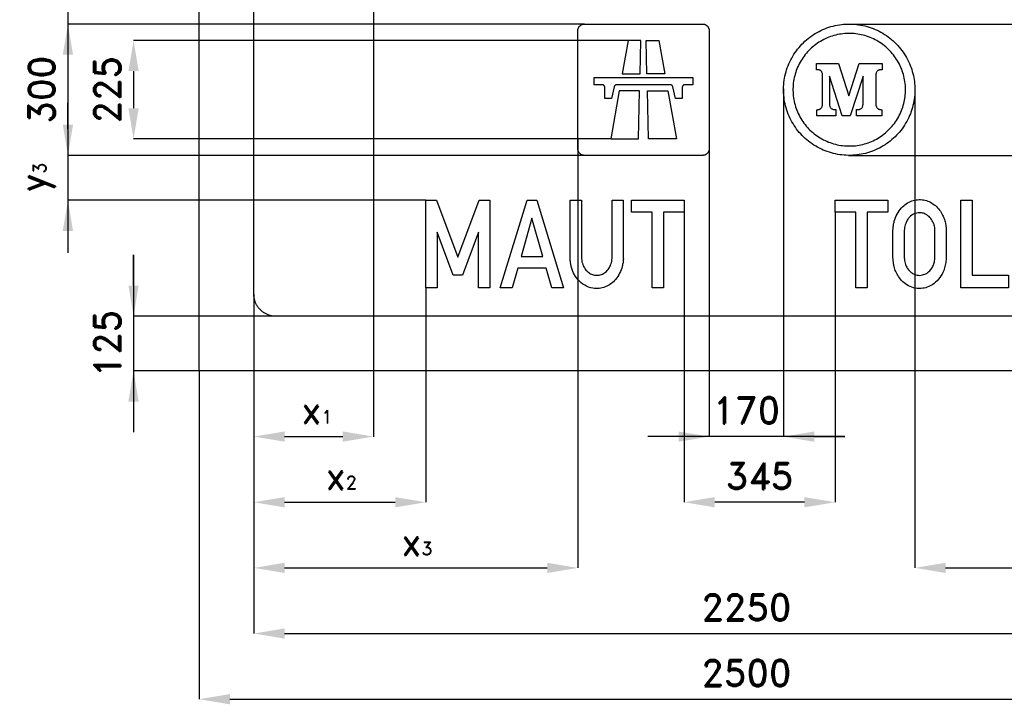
# Model space of a CAD drawing. Header units: millimetres. Extents: x -411 to 11679, y -762 to 3466.
# Tile 1 of 19: x -410 to 1839, y -762 to 802. Entities that reach past the tile are written whole.
import ezdxf

# ---------------------------------------------------------------- set-up
doc = ezdxf.new("R2010")
doc.units = ezdxf.units.MM
doc.header["$LTSCALE"] = 5
doc.layers.add('Kóty', color=2, linetype='Continuous')
doc.layers.add('Značka', color=7, linetype='Continuous')
doc.styles.get("Standard").update_dxf_attribs({"font": 'romand.shx', "height": 60})
doc.dimstyles.get("Standard").update_dxf_attribs({"dimtxt": 60, "dimasz": 70, "dimexe": 0.18, "dimexo": 0.0625, "dimgap": 30, "dimtad": 1, "dimdec": 0, "dimzin": 0, "dimdsep": 46, "dimtxsty": 'Standard', "dimcen": 0.09, "dimadec": 0, "dimazin": 0, "dimtfac": 1, "dimtdec": 0, "dimtofl": 0, "dimtmove": 0, "dimatfit": 3, "dimfxl": 1, "dimtolj": 1, "dimtzin": 0, "dimarcsym": 0})

# ---------------------------------------------------------------- blocks, each defined once
blk = doc.blocks.new('*D1')
at = {"layer": 'Defpoints', "color": 0, "transparency": 16777216}
for p in [(979.7, 755), (-150, 530), (940, 530)]:
    blk.add_point(p, dxfattribs=at)
at = {"layer": 'Kóty', "color": 0, "lineweight": -2, "transparency": 16777216}
for p, q in [((979.6, 755), (-150.2, 755)), ((-150, 685), (-150, 600)), ((939.9, 530), (-150.2, 530))]:
    blk.add_line(p, q, dxfattribs=at)
at = {"layer": 'Kóty', "color": 0, "transparency": 16777216}
for points in [[(-161.7, 685), (-138.3, 685), (-150, 755)], [(-161.7, 600), (-138.3, 600), (-150, 530)]]:
    blk.add_solid(points, dxfattribs=at)
at = {"layer": 'Kóty', "color": 0, "transparency": 16777216, "insert": (-210, 642.5), "char_height": 60, "attachment_point": 5, "rotation": 90}
blk.add_mtext('\\A1;225', dxfattribs=at)
blk = doc.blocks.new('*D2')
at = {"layer": 'Defpoints', "color": 0, "transparency": 16777216}
for p in [(880, 792.5), (-300, 492.5), (880, 492.5)]:
    blk.add_point(p, dxfattribs=at)
at = {"layer": 'Kóty', "color": 0, "lineweight": -2, "transparency": 16777216}
for p, q in [((879.9, 792.5), (-300.2, 792.5)), ((-300, 722.5), (-300, 562.5)), ((879.9, 492.5), (-300.2, 492.5))]:
    blk.add_line(p, q, dxfattribs=at)
at = {"layer": 'Kóty', "color": 0, "transparency": 16777216}
for points in [[(-311.7, 722.5), (-288.3, 722.5), (-300, 792.5)], [(-311.7, 562.5), (-288.3, 562.5), (-300, 492.5)]]:
    blk.add_solid(points, dxfattribs=at)
at = {"layer": 'Kóty', "color": 0, "transparency": 16777216, "insert": (-360, 642.5), "char_height": 60, "attachment_point": 5, "rotation": 90}
blk.add_mtext('\\A1;300', dxfattribs=at)
blk = doc.blocks.new('*D3')
at = {"layer": 'Defpoints', "color": 0, "transparency": 16777216}
for p in [(1107.6, 363), (1452.6, 363), (1107.6, -300)]:
    blk.add_point(p, dxfattribs=at)
at = {"layer": 'Kóty', "color": 0, "lineweight": -2, "transparency": 16777216}
for p, q in [((1107.6, 363), (1107.6, -300.2)), ((1452.6, 363), (1452.6, -300.2)), ((1382.6, -300), (1177.6, -300))]:
    blk.add_line(p, q, dxfattribs=at)
at = {"layer": 'Kóty', "color": 0, "transparency": 16777216}
for points in [[(1177.6, -288.3), (1177.6, -311.7), (1107.6, -300)], [(1382.6, -288.3), (1382.6, -311.7), (1452.6, -300)]]:
    blk.add_solid(points, dxfattribs=at)
at = {"layer": 'Kóty', "color": 0, "transparency": 16777216, "insert": (1280.1, -240), "char_height": 60, "attachment_point": 5}
blk.add_mtext('\\A1;345', dxfattribs=at)
blk = doc.blocks.new('*D4')
at = {"layer": 'Defpoints', "color": 0, "transparency": 16777216}
for p in [(125, 175), (2375, 175), (2375, -600)]:
    blk.add_point(p, dxfattribs=at)
at = {"layer": 'Kóty', "color": 0, "lineweight": -2, "transparency": 16777216}
for p, q in [((125, 174.9), (125, -600.2)), ((2375, 174.9), (2375, -600.2)), ((195, -600), (2305, -600))]:
    blk.add_line(p, q, dxfattribs=at)
at = {"layer": 'Kóty', "color": 0, "transparency": 16777216}
for points in [[(195, -588.3), (195, -611.7), (125, -600)], [(2305, -588.3), (2305, -611.7), (2375, -600)]]:
    blk.add_solid(points, dxfattribs=at)
at = {"layer": 'Kóty', "color": 0, "transparency": 16777216, "insert": (1250, -540), "char_height": 60, "attachment_point": 5}
blk.add_mtext('\\A1;2250', dxfattribs=at)
blk = doc.blocks.new('*D5')
at = {"layer": 'Defpoints', "color": 0, "transparency": 16777216}
for p in [(0, 0), (2500, 0), (2500, -750)]:
    blk.add_point(p, dxfattribs=at)
at = {"layer": 'Kóty', "color": 0, "lineweight": -2, "transparency": 16777216}
for p, q in [((0, -0.1), (0, -750.2)), ((2500, -0.1), (2500, -750.2)), ((70, -750), (2430, -750))]:
    blk.add_line(p, q, dxfattribs=at)
at = {"layer": 'Kóty', "color": 0, "transparency": 16777216}
for points in [[(70, -738.3), (70, -761.7), (0, -750)], [(2430, -738.3), (2430, -761.7), (2500, -750)]]:
    blk.add_solid(points, dxfattribs=at)
at = {"layer": 'Kóty', "color": 0, "transparency": 16777216, "insert": (1250, -690), "char_height": 60, "attachment_point": 5}
blk.add_mtext('\\A1;2500', dxfattribs=at)
blk = doc.blocks.new('*D6')
at = {"layer": 'Defpoints', "color": 0, "transparency": 16777216}
for p in [(1487, 792.5), (2650, 792.5), (1483, 492.5)]:
    blk.add_point(p, dxfattribs=at)
at = {"layer": 'Kóty', "color": 0, "lineweight": -2, "transparency": 16777216}
for p, q in [((1487, 792.5), (2650.2, 792.5)), ((2650, 562.5), (2650, 722.5)), ((1483.1, 492.5), (2650.2, 492.5))]:
    blk.add_line(p, q, dxfattribs=at)
at = {"layer": 'Kóty', "color": 0, "transparency": 16777216}
for points in [[(2638.3, 722.5), (2661.7, 722.5), (2650, 792.5)], [(2638.3, 562.5), (2661.7, 562.5), (2650, 492.5)]]:
    blk.add_solid(points, dxfattribs=at)
at = {"layer": 'Kóty', "color": 0, "transparency": 16777216, "insert": (2590, 642.5), "char_height": 60, "attachment_point": 5, "rotation": 90}
blk.add_mtext('\\A1;300', dxfattribs=at)

msp = doc.modelspace()

# ---------------------------------------------------------------- linework, layer by layer
at = {"layer": 'Kóty'}
for p, q in [((-300, 1015.034), (-300, 269.979)), ((397.97, 927.196), (397.97, -150.18)), ((879.938, 792.5), (-300.18, 792.5)), ((-300, 732.5), (-300, 672.5)), ((1335.01, 644.4), (1335.01, -150.27)), ((1634.99, 640.474), (1634.99, -450.18)), ((-300, 552.5), (-300, 612.5)), ((865, 529.938), (865, -450.18)), ((1165, 507.438), (1165, -150.27)), ((879.938, 492.5), (-300.18, 492.5)), ((517.73, 389.979), (-300.18, 389.979)), ((-150.09, 195), (-150.09, 265)), ((-150.09, 265), (-150.09, -140)), ((517.793, 189.958), (517.793, -300.18)), ((125, 174.938), (125, -150.18)), ((125, 174.938), (125, -300.18)), ((125, 174.938), (125, -450.18)), ((174.938, 125), (-150.27, 125)), ((-0.062, 0), (-150.27, 0)), ((195, -150), (327.97, -150)), ((1475.01, -150.09), (1025, -150.09)), ((1405.01, -150.09), (1475.01, -150.09)), ((195, -300), (447.793, -300)), ((195, -450), (795, -450)), ((1704.99, -450), (2305, -450))]:
    msp.add_line(p, q, dxfattribs=at)
for points in [[(-310, 732.5), (-290, 732.5), (-300, 792.5)], [(-310, 552.5), (-290, 552.5), (-300, 492.5)], [(-311.667, 319.979), (-288.333, 319.979), (-300, 389.979)], [(-161.757, 195), (-138.423, 195), (-150.09, 125)], [(-161.757, -70), (-138.423, -70), (-150.09, 0)], [(195, -138.333), (195, -161.667), (125, -150)], [(327.97, -138.333), (327.97, -161.667), (397.97, -150)], [(1095, -138.423), (1095, -161.757), (1165, -150.09)], [(1405.01, -138.423), (1405.01, -161.757), (1335.01, -150.09)], [(195, -288.333), (195, -311.667), (125, -300)], [(447.793, -288.333), (447.793, -311.667), (517.793, -300)], [(195, -438.333), (195, -461.667), (125, -450)], [(795, -438.333), (795, -461.667), (865, -450)], [(1704.99, -438.333), (1704.99, -461.667), (1634.99, -450)]]:
    msp.add_solid(points, dxfattribs=at)
at = {"layer": 'Značka', "color": 5}
for points in [[(0, 0), (0, 3225), (2500, 3225), (2500, 0), (0, 0)], [(517.793, 190.021), (517.793, 389.979), (542.142, 389.979), (590.787, 260.042), (639.538, 389.979), (663.745, 389.979), (663.745, 190.021), (637.873, 190.021), (637.873, 316.854), (601.358, 218.771), (580.162, 218.771), (543.682, 316.854), (543.682, 190.021), (517.793, 190.021)], [(687.828, 190), (749.436, 390.021), (770.916, 390.021), (832.558, 190), (805.252, 190), (792.555, 234.688), (727.513, 234.688), (715.028, 190), (687.828, 190)], [(1034.59, 190), (1034.59, 363.042), (987.329, 363.042), (987.329, 389.979), (1107.62, 389.979), (1107.62, 363.042), (1060.34, 363.042), (1060.34, 190), (1034.59, 190)], [(1499.89, 190), (1499.89, 363.042), (1452.62, 363.042), (1452.62, 389.979), (1572.91, 389.979), (1572.91, 363.042), (1525.63, 363.042), (1525.63, 190), (1499.89, 190)], [(1739.71, 190), (1739.71, 390), (1765.55, 390), (1765.55, 218.688), (1848.92, 218.688), (1848.92, 190), (1739.71, 190)], [(785.082, 261.25), (760.149, 349.125), (735.269, 261.25), (785.082, 261.25)], [(2325, 125), (175, 125)]]:
    msp.add_lwpolyline(points, dxfattribs=at)
for points in [[(175, 125), (174.804, 125.001), (174.607, 125.002, -0.0321803), (168.151, 125.454, -0.0354445), (161.806, 126.772, -0.0362669), (155.67, 128.847, -0.0344194), (149.887, 131.764, -0.0337194), (144.498, 135.358, -0.0340832), (139.645, 139.645, -0.0342092), (135.353, 144.497, -0.0342278), (131.764, 149.887, -0.0340448), (128.867, 155.674, -0.0334134), (126.772, 161.806, -0.0341283), (125.432, 168.154, -0.0367456), (125.002, 174.607), (125.001, 174.804), (125, 175), (125, 1110)], [(847.451, 390), (873.323, 390), (873.323, 257.917), (873.381, 256.989), (873.447, 256.063, 0.0338279), (874.409, 249.467, 0.0379456), (876.316, 243.042, 0.0714968), (881.661, 232.84, 0.0854224), (889.863, 224.771, 0.0795712), (898.502, 220.17, 0.0849987), (908.138, 218.583, 0.0917329), (918.728, 220.324, 0.0858804), (928.095, 225.604, 0.0820657), (935.643, 233.698, 0.0648996), (940.562, 243.667, 0.0397816), (942.459, 250.283, 0.0467342), (943.182, 257.063), (943.195, 257.739), (943.2, 258.417), (943.2, 390), (968.895, 390), (968.895, 258), (968.909, 256.948), (968.913, 255.896, -0.0383142), (968.175, 247.298, -0.0281534), (966.292, 238.813, -0.050684), (960.459, 223.07, -0.0648959), (951.222, 209.125, -0.0638428), (940.603, 199, -0.0684727), (927.705, 191.979, -0.0703525), (913.642, 188.435, -0.0727944), (899.159, 188.979, -0.0936765), (880.707, 195.677, -0.0836373), (865.549, 208.396, -0.0720282), (855.381, 223.401, -0.0633345), (849.612, 240.458, -0.0244087), (848.23, 248.307, -0.0192506), (847.54, 256.229), (847.494, 257.125), (847.451, 258.021), (847.451, 390)], [(1584.97, 322.063), (1585.05, 323.719), (1585.13, 325.375, -0.0262033), (1586.08, 333.684, -0.026569), (1587.91, 341.875, -0.0583892), (1594.28, 358.153, -0.0677485), (1604.49, 372.354, -0.0621834), (1615.32, 381.924, -0.0682971), (1628.22, 388.375, -0.0660626), (1641.29, 391.298, -0.0676234), (1654.66, 390.688, -0.0665436), (1667.55, 386.82, -0.0610934), (1679.08, 379.833, -0.0579012), (1689.13, 370.254, -0.0501194), (1696.91, 358.729, -0.0391873), (1701.66, 348.562, -0.0423918), (1704.68, 337.813), (1705.65, 331.869), (1706.26, 325.875), (1706.34, 324.885), (1706.42, 323.896), (1706.42, 256.917), (1706.3, 255.375), (1706.17, 253.833, -0.030529), (1704.36, 241.494, -0.0422626), (1700.77, 229.521, -0.0710201), (1691.96, 213.116, -0.076489), (1678.76, 199.917, -0.0640587), (1666.61, 192.592, -0.0708584), (1653.01, 188.771, -0.0837162), (1636.18, 188.998, -0.0820025), (1620.3, 194.625, -0.0732607), (1607.47, 203.829, -0.0593097), (1597.46, 216.104, -0.0435885), (1591.49, 226.918, -0.0471273), (1587.59, 238.542, -0.0262457), (1586.1, 246.364), (1585.26, 254.292), (1585.11, 256.136), (1584.97, 257.979), (1584.97, 322.063)], [(1610.86, 321.938), (1610.86, 257.958), (1610.94, 256.75), (1611.02, 255.542, 0.0321111), (1611.93, 249.268, 0.036537), (1613.7, 243.167, 0.0563439), (1617.58, 235.044, 0.0603021), (1623.26, 228, 0.0609325), (1629.68, 222.792, 0.0736938), (1637.18, 219.5, 0.0584613), (1643.26, 218.43, 0.0531049), (1649.47, 218.729, 0.0863618), (1660.08, 222.139, 0.0854193), (1668.95, 228.875, 0.0743772), (1675.1, 237.221, 0.0559134), (1678.92, 246.896, 0.0280228), (1680.1, 251.837, 0.0365432), (1680.63, 256.854), (1680.66, 257.5), (1680.67, 258.146), (1680.67, 321.792), (1680.68, 322.928), (1680.67, 324.063, 0.0534679), (1679.72, 330.982, 0.0423045), (1677.45, 337.688, 0.0699625), (1671.37, 348.248, 0.0906855), (1662.39, 356.292, 0.0753897), (1654.33, 360.11, 0.079456), (1645.47, 361.313, 0.105022), (1633.21, 358.664, 0.0994038), (1622.96, 351.458, 0.0647152), (1617.67, 344.735, 0.0464073), (1613.98, 337, 0.033799), (1611.98, 330.676, 0.0436077), (1610.99, 324.167), (1610.92, 323.053), (1610.86, 321.938)]]:
    msp.add_lwpolyline(points, format="xyb", dxfattribs=at)
at = {"layer": 'Značka', "color": 3}
for points in [[(880, 492.5), (879.941, 492.5), (879.882, 492.5, -0.032176), (877.945, 492.636, -0.0354605), (876.042, 493.032, -0.0362606), (874.201, 493.654, -0.0344109), (872.466, 494.529, -0.0337199), (870.849, 495.607, -0.034086), (869.393, 496.893, -0.0341806), (868.106, 498.349, -0.0342282), (867.029, 499.966, -0.0340198), (866.16, 501.702, -0.0333706), (865.532, 503.542, -0.0341419), (865.13, 505.446, -0.0367795), (865, 507.382), (865, 507.441), (865, 507.5), (865, 777.5), (865, 777.559), (865, 777.618, -0.0322074), (865.136, 779.555, -0.0353991), (865.532, 781.458, -0.0362455), (866.154, 783.299, -0.0344109), (867.029, 785.034, -0.0337071), (868.107, 786.651, -0.034086), (869.393, 788.107, -0.0341797), (870.849, 789.394, -0.0342547), (872.466, 790.471, -0.0340198), (874.202, 791.34, -0.0333751), (876.042, 791.968, -0.0341521), (877.946, 792.37, -0.0367816), (879.882, 792.5), (879.941, 792.5), (880, 792.5), (1150, 792.5), (1150.06, 792.5), (1150.12, 792.5, -0.0322118), (1152.05, 792.364, -0.0353788), (1153.96, 791.968, -0.0362678), (1155.8, 791.346, -0.0344675), (1157.53, 790.471, -0.0337585), (1159.15, 789.393, -0.034066), (1160.61, 788.107, -0.0342739), (1161.89, 786.651, -0.0342803), (1162.97, 785.034, -0.0340484), (1163.84, 783.298, -0.0334045), (1164.47, 781.458, -0.0341212), (1164.87, 779.554, -0.0367503), (1165, 777.618), (1165, 777.559), (1165, 777.5), (1165, 507.5), (1165, 507.441), (1165, 507.382), (1164.86, 505.445, -0.035398), (1164.47, 503.542, -0.0362868), (1163.85, 501.701, -0.034445), (1162.97, 499.966, -0.0337327), (1161.89, 498.349, -0.034076), (1160.61, 496.893, -0.0342049), (1159.15, 495.606, -0.0342396), (1157.53, 494.529, -0.0340217), (1155.8, 493.66, -0.0334199), (1153.96, 493.032, -0.0341191), (1152.05, 492.63, -0.0367492), (1150.12, 492.5), (1150.06, 492.5), (1150, 492.5), (880, 492.5)], [(1081.99, 649.39), (1081.92, 649.634), (1081.85, 649.876, 0.0477728), (1081.46, 650.801, 0.0479688), (1080.9, 651.639, 0.0595705), (1080.02, 652.532, 0.058461), (1078.94, 653.195, 0.0481765), (1078, 653.559, 0.0523561), (1077.01, 653.727), (1076.76, 653.742), (1076.51, 653.75), (953.492, 653.75), (953.24, 653.742, 0.00944684), (952.989, 653.727, 0.0477602), (951.998, 653.554, 0.0480963), (951.055, 653.195, 0.0596067), (949.987, 652.533, 0.0584048), (949.1, 651.639, 0.04818), (948.533, 650.802, 0.0523595), (948.146, 649.876), (948.075, 649.634), (948.011, 649.39), (941.875, 622.813), (926.406, 622.813), (926.406, 648.125), (926.395, 648.419), (926.375, 648.713, 0.0557642), (926.139, 649.862, 0.0562095), (925.653, 650.938, 0.0696978), (924.767, 652.108, 0.0684036), (923.594, 652.996, 0.0563884), (922.519, 653.49, 0.0610973), (921.369, 653.719), (921.075, 653.739), (920.781, 653.75), (902.5, 653.75), (902.5, 670.625), (1127.5, 670.625), (1127.5, 653.75), (1109.22, 653.75, 0.00352189), (1108.92, 653.739, 0.0107814), (1108.63, 653.719, 0.0557224), (1107.48, 653.483, 0.0561481), (1106.41, 652.996, 0.0696978), (1105.24, 652.11, 0.0683722), (1104.35, 650.938, 0.0563858), (1103.85, 649.863, 0.0609952), (1103.62, 648.713), (1103.6, 648.419), (1103.59, 648.125), (1103.59, 622.813), (1088.13, 622.813), (1081.99, 649.39)]]:
    msp.add_lwpolyline(points, format="xyb", dxfattribs=at)
at = {"layer": 'Značka', "color": 51}
for points in [[(1635, 642.5), (1635, 641.518), (1634.99, 640.537, -0.0321639), (1633.49, 620.982, -0.035725), (1629.37, 601.784, -0.0366644), (1622.93, 583.245, -0.0347544), (1613.91, 565.806, -0.0340291), (1602.84, 549.597, -0.0344474), (1589.67, 535.055, -0.0345628), (1574.79, 522.259, -0.0344275), (1558.29, 511.626, -0.0343895), (1540.61, 503.119, -0.0344179), (1521.92, 497.115, -0.0344251), (1502.64, 493.475, -0.0344167), (1483.04, 492.513, -0.034414), (1463.47, 493.988, -0.034417), (1444.28, 498.132, -0.0344186), (1425.76, 504.622, -0.0344159), (1408.31, 513.589, -0.0344143), (1392.1, 524.652, -0.0344123), (1377.55, 537.831, -0.0344184), (1364.76, 552.713, -0.0344172), (1354.13, 569.207, -0.0344194), (1345.62, 586.892, -0.0344235), (1339.62, 605.577, -0.0344152), (1335.98, 624.862, -0.0344187), (1335.01, 644.463, -0.0344211), (1336.49, 664.033, -0.0344231), (1340.63, 683.216, -0.0344087), (1347.12, 701.737, -0.0344146), (1356.09, 719.194, -0.0344161), (1367.15, 735.404, -0.0344165), (1380.33, 749.945, -0.0344179), (1395.21, 762.74, -0.0344164), (1411.71, 773.374, -0.0344151), (1429.39, 781.882, -0.0344138), (1448.08, 787.885, -0.0344194), (1467.36, 791.524, -0.0344187), (1486.96, 792.487, -0.0344153), (1506.53, 791.012, -0.0344185), (1525.72, 786.868, -0.0344181), (1544.24, 780.378, -0.0344193), (1561.69, 771.411, -0.0344183), (1577.9, 760.349, -0.0344019), (1592.45, 747.169, -0.0344182), (1605.24, 732.286, -0.0344841), (1615.87, 715.793, -0.0344166), (1624.37, 698.112, -0.0340707), (1630.38, 679.423, -0.0327895), (1633.93, 661.093, -0.0342596), (1635, 642.5)], [(1635, 642.5), (1635, 641.518), (1634.99, 640.537, -0.0321639), (1633.49, 620.982, -0.035725), (1629.37, 601.784, -0.0366644), (1622.93, 583.245, -0.0347544), (1613.91, 565.806, -0.0340291), (1602.84, 549.597, -0.0344474), (1589.67, 535.055, -0.0345628), (1574.79, 522.259, -0.0344275), (1558.29, 511.626, -0.0343895), (1540.61, 503.119, -0.0344179), (1521.92, 497.115, -0.0344251), (1502.64, 493.475, -0.0344167), (1483.04, 492.513, -0.034414), (1463.47, 493.988, -0.034417), (1444.28, 498.132, -0.0344186), (1425.76, 504.622, -0.0344159), (1408.31, 513.589, -0.0344143), (1392.1, 524.652, -0.0344123), (1377.55, 537.831, -0.0344184), (1364.76, 552.713, -0.0344172), (1354.13, 569.207, -0.0344194), (1345.62, 586.892, -0.0344235), (1339.62, 605.577, -0.0344152), (1335.98, 624.862, -0.0344187), (1335.01, 644.463, -0.0344211), (1336.49, 664.033, -0.0344231), (1340.63, 683.216, -0.0344087), (1347.12, 701.737, -0.0344146), (1356.09, 719.194, -0.0344161), (1367.15, 735.404, -0.0344165), (1380.33, 749.945, -0.0344179), (1395.21, 762.74, -0.0344164), (1411.71, 773.374, -0.0344151), (1429.39, 781.882, -0.0344138), (1448.08, 787.885, -0.0344194), (1467.36, 791.524, -0.0344187), (1486.96, 792.487, -0.0344153), (1506.53, 791.012, -0.0344185), (1525.72, 786.868, -0.0344181), (1544.24, 780.378, -0.0344193), (1561.69, 771.411, -0.0344183), (1577.9, 760.349, -0.0344019), (1592.45, 747.169, -0.0344182), (1605.24, 732.286, -0.0344841), (1615.87, 715.793, -0.0344166), (1624.37, 698.112, -0.0340707), (1630.38, 679.423, -0.0327895), (1633.93, 661.093, -0.0342596), (1635, 642.5)], [(1613.57, 642.5), (1613.57, 643.342), (1613.56, 644.183, 0.0321605), (1612.28, 660.944, 0.0357147), (1608.74, 677.399, 0.0366637), (1603.22, 693.29, 0.0347571), (1595.5, 708.238, 0.0340372), (1586.01, 722.131, 0.0344562), (1574.72, 734.596, 0.0345615), (1561.96, 745.564, 0.0344277), (1547.82, 754.678, 0.0343858), (1532.66, 761.97, 0.0344136), (1516.65, 767.115, 0.0344218), (1500.12, 770.235, 0.034414), (1483.32, 771.06, 0.0344152), (1466.54, 769.796, 0.0344102), (1450.1, 766.244, 0.0344136), (1434.23, 760.681, 0.0344174), (1419.26, 752.995, 0.0344166), (1405.37, 743.513, 0.0344231), (1392.9, 732.216, 0.0344159), (1381.94, 719.461, 0.0344189), (1372.82, 705.323, 0.034414), (1365.53, 690.164, 0.0344249), (1360.38, 674.148, 0.0344166), (1357.26, 657.618, 0.0344072), (1356.44, 640.817, 0.0344148), (1357.7, 624.043, 0.0344111), (1361.26, 607.601, 0.0344102), (1366.82, 591.725, 0.0344174), (1374.5, 576.762, 0.0344154), (1383.99, 562.868, 0.0344187), (1395.28, 550.404, 0.0344201), (1408.04, 539.437, 0.0344189), (1422.18, 530.322, 0.0344189), (1437.34, 523.03, 0.0344192), (1453.35, 517.885, 0.0344151), (1469.88, 514.765, 0.0344181), (1486.68, 513.94, 0.0344149), (1503.46, 515.204, 0.0344155), (1519.9, 518.756, 0.034413), (1535.77, 524.319, 0.0344116), (1550.74, 532.005, 0.0344221), (1564.63, 541.487, 0.0344037), (1577.1, 552.784, 0.0344111), (1588.06, 565.541, 0.0344817), (1597.18, 579.677, 0.0344135), (1604.46, 594.832, 0.0340768), (1609.62, 610.852, 0.0327937), (1612.66, 626.563, 0.0342712), (1613.57, 642.5)], [(1468.92, 582.5), (1439.91, 673.696), (1439.91, 610.081), (1439.91, 609.675), (1439.91, 609.27), (1440.02, 607.44), (1440.32, 605.632), (1440.72, 604.207), (1441.3, 602.848), (1442, 601.68), (1442.87, 600.632), (1443.88, 599.715), (1445.02, 598.959, 0.0384625), (1446.57, 598.212, 0.0295733), (1448.2, 597.681, 0.0357037), (1450.86, 597.158, 0.0271479), (1453.57, 596.973), (1454, 596.964), (1454.44, 596.958), (1454.44, 582.5), (1410.73, 582.5), (1410.73, 596.847), (1411.16, 596.847, 0.00377885), (1411.6, 596.852, 0.0182047), (1413.06, 596.931, 0.0219427), (1414.5, 597.127, 0.0246025), (1415.86, 597.422, 0.0286664), (1417.17, 597.86, 0.0382675), (1418.63, 598.554, 0.044124), (1419.96, 599.478, 0.0427064), (1421.06, 600.531), (1421.97, 601.75, 0.0415321), (1422.81, 603.31), (1423.4, 604.98), (1423.9, 607.216), (1424.11, 609.493), (1424.13, 609.843), (1424.14, 610.192), (1424.14, 674.696), (1424.14, 675.08), (1424.14, 675.463), (1424.09, 676.788), (1423.97, 678.108), (1423.84, 678.99), (1423.67, 679.864), (1423.29, 681.247), (1422.74, 682.574), (1422.08, 683.743), (1421.24, 684.796, 0.0417955), (1420.23, 685.734, 0.0387081), (1419.09, 686.498, 0.0383242), (1417.69, 687.171, 0.0295359), (1416.2, 687.649, 0.0383815), (1413.61, 688.136, 0.0293117), (1410.97, 688.27), (1410.49, 688.27), (1410, 688.265), (1410, 702.5), (1460.31, 702.5), (1484.02, 628.709), (1507.7, 702.5), (1560, 702.5), (1560, 688.265), (1559.51, 688.269), (1559.02, 688.27, 0.0259194), (1556.37, 688.137, 0.0415714), (1553.77, 687.649, 0.0320158), (1552.28, 687.175, 0.038164), (1550.87, 686.498, 0.0380014), (1549.72, 685.733, 0.0418847), (1548.71, 684.796), (1547.87, 683.743), (1547.2, 682.574), (1546.66, 681.247), (1546.28, 679.864), (1546.11, 678.99), (1545.98, 678.108), (1545.85, 676.788), (1545.8, 675.463), (1545.8, 675.08), (1545.8, 674.696), (1545.8, 610.192), (1545.81, 609.843), (1545.83, 609.493), (1546.05, 607.214), (1546.55, 604.98), (1547.14, 603.308), (1547.99, 601.75), (1548.9, 600.532), (1550, 599.478, 0.0485288), (1551.52, 598.446, 0.0431877), (1553.21, 597.708), (1554.32, 597.369), (1555.46, 597.127, 0.0208485), (1556.9, 596.93, 0.0201298), (1558.35, 596.852), (1558.78, 596.847), (1559.22, 596.847), (1559.22, 582.5), (1501.92, 582.5), (1501.92, 596.958), (1502.36, 596.962), (1502.79, 596.968, 0.0243126), (1505.5, 597.14, 0.0386519), (1508.16, 597.65, 0.0322202), (1509.79, 598.169, 0.0390648), (1511.34, 598.915, 0.0354538), (1512.48, 599.669), (1513.49, 600.582), (1514.36, 601.628), (1515.06, 602.795), (1515.64, 604.153), (1516.04, 605.576), (1516.34, 607.385), (1516.45, 609.214), (1516.45, 609.62), (1516.45, 610.025), (1516.45, 673.64), (1487.27, 582.5), (1468.92, 582.5)]]:
    msp.add_lwpolyline(points, format="xyb", dxfattribs=at)
at = {"layer": 'Značka', "color": 3}
for points in [[(966.272, 679.063), (1007.17, 679.063), (1009.16, 755), (979.662, 755), (966.272, 679.063)], [(1063.73, 679.063), (1022.83, 679.063), (1020.84, 755), (1050.34, 755), (1063.73, 679.063)], [(939.989, 530), (1003.27, 530), (1006.14, 639.688), (959.33, 639.688), (939.989, 530)], [(1090.01, 530), (1026.73, 530), (1023.86, 639.688), (1070.67, 639.688), (1090.01, 530)]]:
    msp.add_lwpolyline(points, dxfattribs=at)

# ---------------------------------------------------------------- texts
at = {"layer": 'Kóty', "insert": (-409.639, 409.448), "char_height": 60, "attachment_point": 1, "rotation": 90}
msp.add_mtext_dynamic_manual_height_columns('y{\\H0.5x;3}', width=70.63977, gutter_width=300, heights=[0], dxfattribs=at)
at = {"layer": 'Kóty', "insert": (-210.09, 62.5), "char_height": 60, "attachment_point": 5, "rotation": 90}
msp.add_mtext('\\A1;125', dxfattribs=at)
at = {"layer": 'Kóty', "char_height": 60, "attachment_point": 1}
for s, insert in [('x{\\H0.5x;1}', (232.841, -59.712)), ('x{\\H0.5x;2}', (288.405, -209.806)), ('x{\\H0.5x;3}', (461.255, -360.657))]:
    msp.add_mtext_dynamic_manual_height_columns(s, width=70.63977, gutter_width=300, heights=[0], dxfattribs=dict(at, insert=insert))
at = {"layer": 'Kóty', "insert": (1250.005, -90.09), "char_height": 60, "attachment_point": 5}
msp.add_mtext('\\A1;170', dxfattribs=at)

# ---------------------------------------------------------------- dimensions: what is measured, and where the dimension line sits
at = {"layer": 'Kóty'}
for base, p1, p2, picture, middle in [((-300, 492.5), (880, 792.5), (880, 492.5), '*D2', (-360, 642.5)), ((2650, 792.487), (1483.04, 492.513), (1486.96, 792.487), '*D6', (2590, 642.5)), ((-150, 530), (979.662, 755), (939.989, 530), '*D1', (-210, 642.5))]:
    dim = msp.add_linear_dim(base=base, p1=p1, p2=p2, angle=90, dimstyle='Standard', dxfattribs=at)
    dim.commit()
    dim.dimension.update_dxf_attribs({"geometry": picture, "text_midpoint": middle})
for base, p1, p2, picture, middle in [((1107.62, -300), (1452.62, 363.042), (1107.62, 363.042), '*D3', (1280.12, -240)), ((2375, -600), (125, 175), (2375, 175), '*D4', (1250, -540)), ((2500, -750), (0, 0), (2500, 0), '*D5', (1250, -690))]:
    dim = msp.add_linear_dim(base=base, p1=p1, p2=p2, dimstyle='Standard', dxfattribs=at)
    dim.commit()
    dim.dimension.update_dxf_attribs({"geometry": picture, "text_midpoint": middle})

doc.saveas('drawing.dxf')
